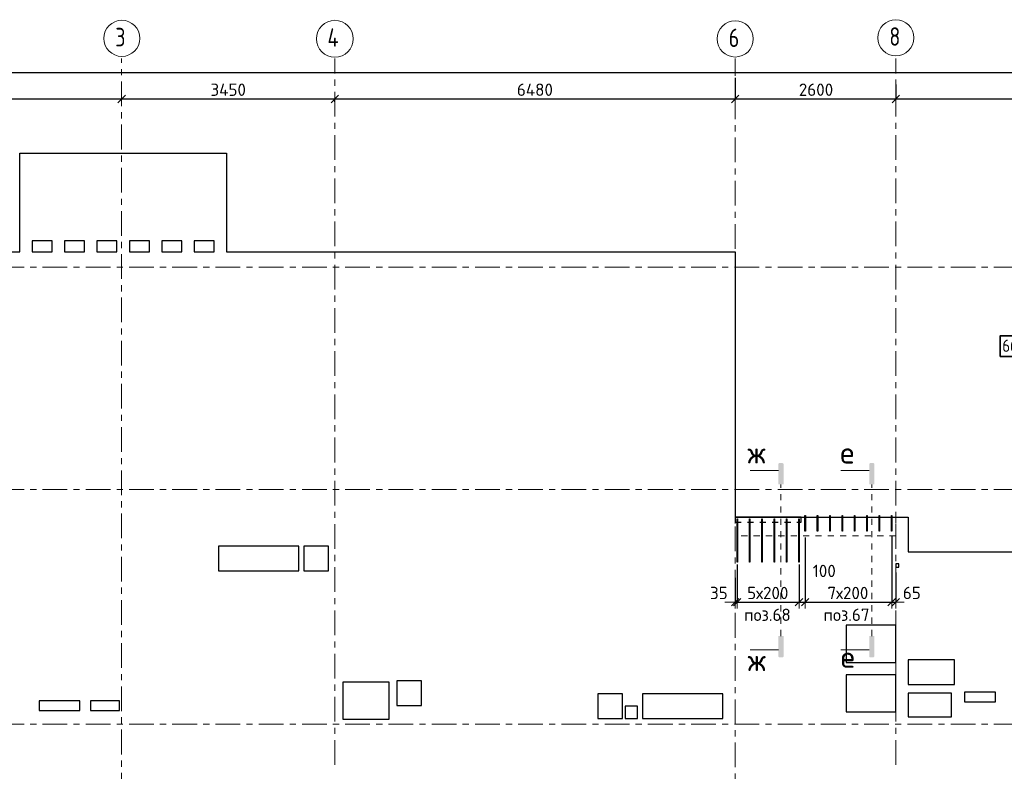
# Model space of a CAD drawing. Header units: metres. Extents: x -38 to 97, y -15 to 21.
# Tile 4 of 230: x 7 to 23, y 8 to 20. Entities that reach past the tile are written whole.
import ezdxf

# ---------------------------------------------------------------- set-up
doc = ezdxf.new("R2010")
doc.units = ezdxf.units.M
doc.header["$PDMODE"] = 65
for name, pattern in [('______11', [0.5, 0.4, -0.05, 0, -0.05]), ('______2', [0.0405, 0.03, -0.0105]), ('______3', [0.075, 0.06, -0.015]), ('______5', [1.1, 0.8, -0.1, 0.1, -0.1]), ('______9', [0.015, 0, -0.015])]:
    doc.linetypes.add(name, pattern=pattern)
for name, color, linetype, lineweight in [('XR$2$Осевая линия (1)', 7, '______5', 13), ('XR$2$Размерная линия (1)', 7, 'Continuous', 13), ('XR$5$Арм.стержн. Арматура края', 96, 'Continuous', 35), ('XR$5$Арм.стержн. Доп. арматура', 180, 'Continuous', 35), ('XR$5$Арм.стержн. Хомут', 240, 'Continuous', 35), ('XR$5$Балка (1)', 7, '______3', 13), ('XR$5$Перекрытие (1)', 7, 'Continuous', 35), ('XR$5$Размерная линия (1)', 7, 'Continuous', 13), ('XR$5$Текст_ общее_1', 7, 'Continuous', 13)]:
    doc.layers.add(name, color=color, linetype=linetype, lineweight=lineweight)
doc.styles.add('ISOCPEUR', font='txt')
doc.dimstyles.new('DIMSTYLE_3', dxfattribs={"dimtxt": 0.2, "dimasz": 0.2, "dimexe": 0, "dimexo": 0, "dimgap": 0.1, "dimtad": 2, "dimdec": 0, "dimlfac": 1000, "dimrnd": 5, "dimzin": 12, "dimdsep": 46, "dimtxsty": 'ISOCPEUR', "dimblk1": 'ALL_ML_STRICH', "dimblk2": 'ALL_ML_STRICH', "dimsah": 1, "dimcen": 0, "dimclrd": 7, "dimclre": 256, "dimclrt": 7, "dimadec": 0, "dimazin": 0, "dimtfac": 1, "dimtdec": 0, "dimtix": 1, "dimtmove": 2, "dimatfit": 3, "dimfxl": 0, "dimtzin": 0, "dimlwd": 0, "dimlwe": -3, "dimarcsym": 0})
doc.dimstyles.new('DIMSTYLE_36', dxfattribs={"dimtxt": 0.2, "dimasz": 0.2, "dimexe": 0, "dimexo": 0, "dimgap": 0.1, "dimtad": 2, "dimdec": 0, "dimlfac": 1000, "dimrnd": 5, "dimzin": 12, "dimdsep": 46, "dimtxsty": 'ISOCPEUR', "dimblk1": 'ALL_ML_STRICH', "dimblk2": 'ALL_ML_STRICH', "dimsah": 1, "dimcen": 0, "dimclrd": 7, "dimclre": 256, "dimclrt": 7, "dimadec": 0, "dimazin": 0, "dimtfac": 1, "dimtdec": 0, "dimtix": 1, "dimtmove": 2, "dimatfit": 3, "dimfxl": 0, "dimtvp": 1.2, "dimtzin": 0, "dimlwd": 0, "dimlwe": -3, "dimarcsym": 0})

# ---------------------------------------------------------------- blocks, each defined once
blk = doc.blocks.new('ALL_ML_STRICH')
at = {"color": 0, "linetype": 'ByBlock', "lineweight": -2}
for p, q in [((-1, 0), (0.5, 0)), ((-0.3, -0.3), (0.3, 0.3)), ((0, -0.5), (0, 0.5))]:
    blk.add_line(p, q, dxfattribs=at)
blk = doc.blocks.new('*D11')
at = {"layer": 'DEFPOINTS', "color": 7, "linetype": 'Continuous', "lineweight": 13, "transparency": 33554687}
for p in [(0.5, 19.557), (0.5, 19.377), (61.6, 17.12)]:
    blk.add_point(p, dxfattribs=at)
at = {"layer": 'XR$2$Размерная линия (1)', "color": 9, "linetype": 'Continuous', "lineweight": -2, "true_color": 0xc7c7c7, "transparency": 33554687}
for p, q in [((0.5, 19.357), (0.5, 19.557)), ((61.6, 17.14), (61.6, 19.557))]:
    blk.add_line(p, q, dxfattribs=at)
at = {"layer": 'XR$2$Размерная линия (1)', "color": 7, "linetype": 'Continuous', "lineweight": -2, "transparency": 33554687}
blk.add_line((0.5, 19.557), (61.6, 19.557), dxfattribs=at)
at = {"layer": 'XR$2$Размерная линия (1)', "color": 7, "linetype": 'Continuous', "lineweight": 13, "transparency": 33554687, "xscale": 0.2, "yscale": 0.2, "zscale": 0.2, "rotation": 180}
blk.add_blockref('ALL_ML_STRICH', (0.5, 19.557), dxfattribs=at)
at = {"layer": 'XR$2$Размерная линия (1)', "color": 7, "linetype": 'Continuous', "lineweight": 13, "transparency": 33554687, "xscale": 0.2, "yscale": 0.2, "zscale": 0.2}
blk.add_blockref('ALL_ML_STRICH', (61.6, 19.557), dxfattribs=at)
at = {"layer": 'XR$2$Размерная линия (1)', "color": 7, "linetype": 'Continuous', "lineweight": 13, "transparency": 33554687, "insert": (31.1, 19.707), "char_height": 0.2, "width": 1, "attachment_point": 5, "style": 'ISOCPEUR'}
blk.add_mtext('\\A1;{61100}', dxfattribs=at)
blk = doc.blocks.new('*D27')
at = {"layer": 'DEFPOINTS', "color": 7, "linetype": 'Continuous', "lineweight": 13, "transparency": 33554687}
for p in [(4.5, 19.191), (4.5, 19.126), (9.15, 19.126)]:
    blk.add_point(p, dxfattribs=at)
at = {"layer": 'XR$2$Размерная линия (1)', "color": 9, "linetype": 'Continuous', "lineweight": -2, "true_color": 0xc7c7c7, "transparency": 33554687}
for p, q in [((4.5, 19.171), (4.5, 19.126)), ((9.15, 19.126), (9.15, 19.126))]:
    blk.add_line(p, q, dxfattribs=at)
at = {"layer": 'XR$2$Размерная линия (1)', "color": 7, "linetype": 'Continuous', "lineweight": -2, "transparency": 33554687}
blk.add_line((4.5, 19.126), (9.15, 19.126), dxfattribs=at)
at = {"layer": 'XR$2$Размерная линия (1)', "color": 7, "linetype": 'Continuous', "lineweight": 13, "transparency": 33554687, "xscale": 0.2, "yscale": 0.2, "zscale": 0.2, "rotation": 180}
blk.add_blockref('ALL_ML_STRICH', (4.5, 19.126), dxfattribs=at)
at = {"layer": 'XR$2$Размерная линия (1)', "color": 7, "linetype": 'Continuous', "lineweight": 13, "transparency": 33554687, "xscale": 0.2, "yscale": 0.2, "zscale": 0.2}
blk.add_blockref('ALL_ML_STRICH', (9.15, 19.126), dxfattribs=at)
at = {"layer": 'XR$2$Размерная линия (1)', "color": 7, "linetype": 'Continuous', "lineweight": 13, "transparency": 33554687, "insert": (6.825, 19.276), "char_height": 0.2, "width": 0.8, "attachment_point": 5, "style": 'ISOCPEUR'}
blk.add_mtext('\\A1;{4650}', dxfattribs=at)
blk = doc.blocks.new('*D28')
at = {"layer": 'DEFPOINTS', "color": 7, "linetype": 'Continuous', "lineweight": 13, "transparency": 33554687}
for p in [(9.15, 19.126), (9.15, 19.126), (12.6, 19.061)]:
    blk.add_point(p, dxfattribs=at)
at = {"layer": 'XR$2$Размерная линия (1)', "color": 9, "linetype": 'Continuous', "lineweight": -2, "true_color": 0xc7c7c7, "transparency": 33554687}
for p, q in [((9.15, 19.126), (9.15, 19.126)), ((12.6, 19.081), (12.6, 19.126))]:
    blk.add_line(p, q, dxfattribs=at)
at = {"layer": 'XR$2$Размерная линия (1)', "color": 7, "linetype": 'Continuous', "lineweight": -2, "transparency": 33554687}
blk.add_line((9.15, 19.126), (12.6, 19.126), dxfattribs=at)
at = {"layer": 'XR$2$Размерная линия (1)', "color": 7, "linetype": 'Continuous', "lineweight": 13, "transparency": 33554687, "xscale": 0.2, "yscale": 0.2, "zscale": 0.2, "rotation": 180}
blk.add_blockref('ALL_ML_STRICH', (9.15, 19.126), dxfattribs=at)
at = {"layer": 'XR$2$Размерная линия (1)', "color": 7, "linetype": 'Continuous', "lineweight": 13, "transparency": 33554687, "xscale": 0.2, "yscale": 0.2, "zscale": 0.2}
blk.add_blockref('ALL_ML_STRICH', (12.6, 19.126), dxfattribs=at)
at = {"layer": 'XR$2$Размерная линия (1)', "color": 7, "linetype": 'Continuous', "lineweight": 13, "transparency": 33554687, "insert": (10.875, 19.276), "char_height": 0.2, "width": 0.8, "attachment_point": 5, "style": 'ISOCPEUR'}
blk.add_mtext('\\A1;{3450}', dxfattribs=at)
blk = doc.blocks.new('*D29')
at = {"layer": 'DEFPOINTS', "color": 7, "linetype": 'Continuous', "lineweight": 13, "transparency": 33554687}
for p in [(19.08, 19.487), (12.6, 19.126), (12.6, 19.061)]:
    blk.add_point(p, dxfattribs=at)
at = {"layer": 'XR$2$Размерная линия (1)', "color": 9, "linetype": 'Continuous', "lineweight": -2, "true_color": 0xc7c7c7, "transparency": 33554687}
for p, q in [((19.08, 19.467), (19.08, 19.126)), ((12.6, 19.081), (12.6, 19.126))]:
    blk.add_line(p, q, dxfattribs=at)
at = {"layer": 'XR$2$Размерная линия (1)', "color": 7, "linetype": 'Continuous', "lineweight": -2, "transparency": 33554687}
blk.add_line((12.6, 19.126), (19.08, 19.126), dxfattribs=at)
at = {"layer": 'XR$2$Размерная линия (1)', "color": 7, "linetype": 'Continuous', "lineweight": 13, "transparency": 33554687, "xscale": 0.2, "yscale": 0.2, "zscale": 0.2, "rotation": 180}
blk.add_blockref('ALL_ML_STRICH', (12.6, 19.126), dxfattribs=at)
at = {"layer": 'XR$2$Размерная линия (1)', "color": 7, "linetype": 'Continuous', "lineweight": 13, "transparency": 33554687, "xscale": 0.2, "yscale": 0.2, "zscale": 0.2}
blk.add_blockref('ALL_ML_STRICH', (19.08, 19.126), dxfattribs=at)
at = {"layer": 'XR$2$Размерная линия (1)', "color": 7, "linetype": 'Continuous', "lineweight": 13, "transparency": 33554687, "insert": (15.84, 19.276), "char_height": 0.2, "width": 0.8, "attachment_point": 5, "style": 'ISOCPEUR'}
blk.add_mtext('\\A1;{6480}', dxfattribs=at)
blk = doc.blocks.new('*D30')
at = {"layer": 'DEFPOINTS', "color": 7, "linetype": 'Continuous', "lineweight": 13, "transparency": 33554687}
for p in [(19.08, 19.487), (21.68, 19.379), (19.08, 19.126)]:
    blk.add_point(p, dxfattribs=at)
at = {"layer": 'XR$2$Размерная линия (1)', "color": 9, "linetype": 'Continuous', "lineweight": -2, "true_color": 0xc7c7c7, "transparency": 33554687}
for p, q in [((19.08, 19.467), (19.08, 19.126)), ((21.68, 19.359), (21.68, 19.126))]:
    blk.add_line(p, q, dxfattribs=at)
at = {"layer": 'XR$2$Размерная линия (1)', "color": 7, "linetype": 'Continuous', "lineweight": -2, "transparency": 33554687}
blk.add_line((19.08, 19.126), (21.68, 19.126), dxfattribs=at)
at = {"layer": 'XR$2$Размерная линия (1)', "color": 7, "linetype": 'Continuous', "lineweight": 13, "transparency": 33554687, "xscale": 0.2, "yscale": 0.2, "zscale": 0.2, "rotation": 180}
blk.add_blockref('ALL_ML_STRICH', (19.08, 19.126), dxfattribs=at)
at = {"layer": 'XR$2$Размерная линия (1)', "color": 7, "linetype": 'Continuous', "lineweight": 13, "transparency": 33554687, "xscale": 0.2, "yscale": 0.2, "zscale": 0.2}
blk.add_blockref('ALL_ML_STRICH', (21.68, 19.126), dxfattribs=at)
at = {"layer": 'XR$2$Размерная линия (1)', "color": 7, "linetype": 'Continuous', "lineweight": 13, "transparency": 33554687, "insert": (20.39, 19.276), "char_height": 0.2, "width": 0.8, "attachment_point": 5, "style": 'ISOCPEUR'}
blk.add_mtext('\\A1;{2600}', dxfattribs=at)
blk = doc.blocks.new('*D31')
at = {"layer": 'DEFPOINTS', "color": 7, "linetype": 'Continuous', "lineweight": 13, "transparency": 33554687}
for p in [(21.68, 19.379), (26.03, 19.379), (21.68, 19.126)]:
    blk.add_point(p, dxfattribs=at)
at = {"layer": 'XR$2$Размерная линия (1)', "color": 9, "linetype": 'Continuous', "lineweight": -2, "true_color": 0xc7c7c7, "transparency": 33554687}
for p, q in [((21.68, 19.359), (21.68, 19.126)), ((26.03, 19.359), (26.03, 19.126))]:
    blk.add_line(p, q, dxfattribs=at)
at = {"layer": 'XR$2$Размерная линия (1)', "color": 7, "linetype": 'Continuous', "lineweight": -2, "transparency": 33554687}
blk.add_line((21.68, 19.126), (26.03, 19.126), dxfattribs=at)
at = {"layer": 'XR$2$Размерная линия (1)', "color": 7, "linetype": 'Continuous', "lineweight": 13, "transparency": 33554687, "xscale": 0.2, "yscale": 0.2, "zscale": 0.2, "rotation": 180}
blk.add_blockref('ALL_ML_STRICH', (21.68, 19.126), dxfattribs=at)
at = {"layer": 'XR$2$Размерная линия (1)', "color": 7, "linetype": 'Continuous', "lineweight": 13, "transparency": 33554687, "xscale": 0.2, "yscale": 0.2, "zscale": 0.2}
blk.add_blockref('ALL_ML_STRICH', (26.03, 19.126), dxfattribs=at)
at = {"layer": 'XR$2$Размерная линия (1)', "color": 7, "linetype": 'Continuous', "lineweight": 13, "transparency": 33554687, "insert": (23.855, 19.276), "char_height": 0.2, "width": 0.8, "attachment_point": 5, "style": 'ISOCPEUR'}
blk.add_mtext('\\A1;{4350}', dxfattribs=at)
blk = doc.blocks.new('*D638')
at = {"layer": 'DEFPOINTS', "color": 7, "linetype": 'Continuous', "lineweight": 13, "transparency": 33554687}
for p in [(19.115, 11.606), (19.08, 11.39), (19.08, 10.974)]:
    blk.add_point(p, dxfattribs=at)
at = {"layer": 'XR$5$Размерная линия (1)', "color": 9, "linetype": 'Continuous', "lineweight": -2, "true_color": 0xc7c7c7, "transparency": 33554687}
for p, q in [((19.115, 11.586), (19.115, 10.974)), ((19.08, 11.37), (19.08, 10.974))]:
    blk.add_line(p, q, dxfattribs=at)
at = {"layer": 'XR$5$Размерная линия (1)', "color": 7, "linetype": 'Continuous', "lineweight": -2, "transparency": 33554687}
blk.add_line((19.08, 10.974), (19.115, 10.974), dxfattribs=at)
at = {"layer": 'XR$5$Размерная линия (1)', "color": 7, "linetype": 'Continuous', "lineweight": 13, "transparency": 33554687, "xscale": 0.2, "yscale": 0.2, "zscale": 0.2}
blk.add_blockref('ALL_ML_STRICH', (19.115, 10.974), dxfattribs=at)
at = {"layer": 'XR$5$Размерная линия (1)', "color": 7, "linetype": 'Continuous', "lineweight": 13, "transparency": 33554687, "xscale": 0.2, "yscale": 0.2, "zscale": 0.2, "rotation": 180}
blk.add_blockref('ALL_ML_STRICH', (19.08, 10.974), dxfattribs=at)
at = {"layer": 'XR$5$Размерная линия (1)', "color": 7, "linetype": 'Continuous', "lineweight": 13, "transparency": 33554687, "insert": (18.817, 11.124), "char_height": 0.2, "width": 0.4, "attachment_point": 5, "style": 'ISOCPEUR'}
blk.add_mtext('\\A1;{35}', dxfattribs=at)
blk = doc.blocks.new('*D639')
at = {"layer": 'DEFPOINTS', "color": 7, "linetype": 'Continuous', "lineweight": 13, "transparency": 33554687}
for p in [(19.115, 11.606), (20.115, 11.606), (19.115, 10.974)]:
    blk.add_point(p, dxfattribs=at)
at = {"layer": 'XR$5$Размерная линия (1)', "color": 9, "linetype": 'Continuous', "lineweight": -2, "true_color": 0xc7c7c7, "transparency": 33554687}
for p, q in [((19.115, 11.586), (19.115, 10.974)), ((20.115, 11.586), (20.115, 10.974))]:
    blk.add_line(p, q, dxfattribs=at)
at = {"layer": 'XR$5$Размерная линия (1)', "color": 7, "linetype": 'Continuous', "lineweight": -2, "transparency": 33554687}
blk.add_line((19.115, 10.974), (20.115, 10.974), dxfattribs=at)
at = {"layer": 'XR$5$Размерная линия (1)', "color": 7, "linetype": 'Continuous', "lineweight": 13, "transparency": 33554687, "xscale": 0.2, "yscale": 0.2, "zscale": 0.2, "rotation": 180}
blk.add_blockref('ALL_ML_STRICH', (19.115, 10.974), dxfattribs=at)
at = {"layer": 'XR$5$Размерная линия (1)', "color": 7, "linetype": 'Continuous', "lineweight": 13, "transparency": 33554687, "xscale": 0.2, "yscale": 0.2, "zscale": 0.2}
blk.add_blockref('ALL_ML_STRICH', (20.115, 10.974), dxfattribs=at)
at = {"layer": 'XR$5$Размерная линия (1)', "color": 7, "linetype": 'Continuous', "lineweight": 13, "transparency": 33554687, "insert": (19.275, 11.224), "char_height": 0.2, "width": 0.01, "attachment_point": 1, "line_spacing_factor": 0.60241, "style": 'ISOCPEUR'}
blk.add_mtext('5х200', dxfattribs=at)
blk = doc.blocks.new('*D640')
at = {"layer": 'DEFPOINTS', "color": 7, "linetype": 'Continuous', "lineweight": 13, "transparency": 33554687}
for p in [(20.215, 12.043), (20.115, 11.606), (20.115, 10.974)]:
    blk.add_point(p, dxfattribs=at)
at = {"layer": 'XR$5$Размерная линия (1)', "color": 9, "linetype": 'Continuous', "lineweight": -2, "true_color": 0xc7c7c7, "transparency": 33554687}
for p, q in [((20.215, 12.023), (20.215, 10.974)), ((20.115, 11.586), (20.115, 10.974))]:
    blk.add_line(p, q, dxfattribs=at)
at = {"layer": 'XR$5$Размерная линия (1)', "color": 7, "linetype": 'Continuous', "lineweight": -2, "transparency": 33554687}
blk.add_line((20.115, 10.974), (20.215, 10.974), dxfattribs=at)
at = {"layer": 'XR$5$Размерная линия (1)', "color": 7, "linetype": 'Continuous', "lineweight": 13, "transparency": 33554687, "xscale": 0.2, "yscale": 0.2, "zscale": 0.2, "rotation": 180}
blk.add_blockref('ALL_ML_STRICH', (20.115, 10.974), dxfattribs=at)
at = {"layer": 'XR$5$Размерная линия (1)', "color": 7, "linetype": 'Continuous', "lineweight": 13, "transparency": 33554687, "xscale": 0.2, "yscale": 0.2, "zscale": 0.2}
blk.add_blockref('ALL_ML_STRICH', (20.215, 10.974), dxfattribs=at)
at = {"layer": 'XR$5$Размерная линия (1)', "color": 7, "linetype": 'Continuous', "lineweight": 13, "transparency": 33554687, "insert": (20.523, 11.481), "char_height": 0.2, "width": 0.6, "attachment_point": 5, "style": 'ISOCPEUR'}
blk.add_mtext('\\A1;{100}', dxfattribs=at)
blk = doc.blocks.new('*D641')
at = {"layer": 'DEFPOINTS', "color": 7, "linetype": 'Continuous', "lineweight": 13, "transparency": 33554687}
for p in [(20.215, 12.043), (21.615, 12.064), (20.215, 10.974)]:
    blk.add_point(p, dxfattribs=at)
at = {"layer": 'XR$5$Размерная линия (1)', "color": 9, "linetype": 'Continuous', "lineweight": -2, "true_color": 0xc7c7c7, "transparency": 33554687}
for p, q in [((20.215, 12.023), (20.215, 10.974)), ((21.615, 12.044), (21.615, 10.974))]:
    blk.add_line(p, q, dxfattribs=at)
at = {"layer": 'XR$5$Размерная линия (1)', "color": 7, "linetype": 'Continuous', "lineweight": -2, "transparency": 33554687}
blk.add_line((20.215, 10.974), (21.615, 10.974), dxfattribs=at)
at = {"layer": 'XR$5$Размерная линия (1)', "color": 7, "linetype": 'Continuous', "lineweight": 13, "transparency": 33554687, "xscale": 0.2, "yscale": 0.2, "zscale": 0.2, "rotation": 180}
blk.add_blockref('ALL_ML_STRICH', (20.215, 10.974), dxfattribs=at)
at = {"layer": 'XR$5$Размерная линия (1)', "color": 7, "linetype": 'Continuous', "lineweight": 13, "transparency": 33554687, "xscale": 0.2, "yscale": 0.2, "zscale": 0.2}
blk.add_blockref('ALL_ML_STRICH', (21.615, 10.974), dxfattribs=at)
at = {"layer": 'XR$5$Размерная линия (1)', "color": 7, "linetype": 'Continuous', "lineweight": 13, "transparency": 33554687, "insert": (20.575, 11.224), "char_height": 0.2, "width": 0.01, "attachment_point": 1, "line_spacing_factor": 0.60241, "style": 'ISOCPEUR'}
blk.add_mtext('7х200', dxfattribs=at)
blk = doc.blocks.new('*D642')
at = {"layer": 'DEFPOINTS', "color": 7, "linetype": 'Continuous', "lineweight": 13, "transparency": 33554687}
for p in [(21.615, 12.064), (21.68, 11.476), (21.615, 10.974)]:
    blk.add_point(p, dxfattribs=at)
at = {"layer": 'XR$5$Размерная линия (1)', "color": 9, "linetype": 'Continuous', "lineweight": -2, "true_color": 0xc7c7c7, "transparency": 33554687}
for p, q in [((21.615, 12.044), (21.615, 10.974)), ((21.68, 11.456), (21.68, 10.974))]:
    blk.add_line(p, q, dxfattribs=at)
at = {"layer": 'XR$5$Размерная линия (1)', "color": 7, "linetype": 'Continuous', "lineweight": -2, "transparency": 33554687}
blk.add_line((21.615, 10.974), (21.68, 10.974), dxfattribs=at)
at = {"layer": 'XR$5$Размерная линия (1)', "color": 7, "linetype": 'Continuous', "lineweight": 13, "transparency": 33554687, "xscale": 0.2, "yscale": 0.2, "zscale": 0.2}
blk.add_blockref('ALL_ML_STRICH', (21.68, 10.974), dxfattribs=at)
at = {"layer": 'XR$5$Размерная линия (1)', "color": 7, "linetype": 'Continuous', "lineweight": 13, "transparency": 33554687, "xscale": 0.2, "yscale": 0.2, "zscale": 0.2, "rotation": 180}
blk.add_blockref('ALL_ML_STRICH', (21.615, 10.974), dxfattribs=at)
at = {"layer": 'XR$5$Размерная линия (1)', "color": 7, "linetype": 'Continuous', "lineweight": 13, "transparency": 33554687, "insert": (21.941, 11.125), "char_height": 0.2, "width": 0.4, "attachment_point": 5, "style": 'ISOCPEUR'}
blk.add_mtext('\\A1;{65}', dxfattribs=at)

msp = doc.modelspace()

# ---------------------------------------------------------------- hatches: boundary and pattern name
at = {"linetype": 'Continuous', "lineweight": 25, "true_color": 0x000000, "transparency": 33554687}
for points in [[(19.7811, 13.211), (19.7809, 13.2085), (19.7809, 12.8835), (19.8645, 12.8835), (19.8645, 13.2085), (19.8644, 13.211), (19.8639, 13.2135), (19.863, 13.2159), (19.8619, 13.2182), (19.8605, 13.2203), (19.8588, 13.2223), (19.8569, 13.224), (19.8548, 13.2254), (19.8525, 13.2265), (19.85, 13.2273), (19.8475, 13.2278), (19.845, 13.228), (19.8005, 13.228), (19.7979, 13.2278), (19.7954, 13.2273), (19.793, 13.2265), (19.7907, 13.2254), (19.7886, 13.224), (19.7866, 13.2223), (19.785, 13.2203), (19.7835, 13.2182), (19.7824, 13.2159), (19.7816, 13.2135)], [(21.2511, 13.211), (21.2509, 13.2085), (21.2509, 12.8835), (21.3345, 12.8835), (21.3345, 13.2085), (21.3344, 13.211), (21.3339, 13.2135), (21.333, 13.2159), (21.3319, 13.2182), (21.3305, 13.2203), (21.3288, 13.2223), (21.3269, 13.224), (21.3248, 13.2254), (21.3225, 13.2265), (21.32, 13.2273), (21.3175, 13.2278), (21.315, 13.228), (21.2705, 13.228), (21.2679, 13.2278), (21.2654, 13.2273), (21.263, 13.2265), (21.2607, 13.2254), (21.2586, 13.224), (21.2566, 13.2223), (21.255, 13.2203), (21.2535, 13.2182), (21.2524, 13.2159), (21.2516, 13.2135)]]:
    msp.add_hatch(color=18, dxfattribs=at).paths.add_polyline_path(points)
for points in [[(19.7811, 10.098), (19.7809, 10.1006), (19.7809, 10.4256), (19.8645, 10.4256), (19.8645, 10.1006), (19.8644, 10.098), (19.8639, 10.0955), (19.863, 10.0931), (19.8619, 10.0908), (19.8605, 10.0887), (19.8588, 10.0867), (19.8569, 10.0851), (19.8548, 10.0836), (19.8525, 10.0825), (19.85, 10.0817), (19.8475, 10.0812), (19.845, 10.081), (19.8005, 10.081), (19.7979, 10.0812), (19.7954, 10.0817), (19.793, 10.0825), (19.7907, 10.0836), (19.7886, 10.0851), (19.7866, 10.0867), (19.785, 10.0887), (19.7835, 10.0908), (19.7824, 10.0931), (19.7816, 10.0955)], [(21.2511, 10.098), (21.2509, 10.1006), (21.2509, 10.4256), (21.3345, 10.4256), (21.3345, 10.1006), (21.3344, 10.098), (21.3339, 10.0955), (21.333, 10.0931), (21.3319, 10.0908), (21.3305, 10.0887), (21.3288, 10.0867), (21.3269, 10.0851), (21.3248, 10.0836), (21.3225, 10.0825), (21.32, 10.0817), (21.3175, 10.0812), (21.315, 10.081), (21.2705, 10.081), (21.2679, 10.0812), (21.2654, 10.0817), (21.263, 10.0825), (21.2607, 10.0836), (21.2586, 10.0851), (21.2566, 10.0867), (21.255, 10.0887), (21.2535, 10.0908), (21.2524, 10.0931), (21.2516, 10.0955)]]:
    msp.add_hatch(color=18, dxfattribs=at).paths.add_polyline_path(points, flags=16)

# ---------------------------------------------------------------- linework, layer by layer
at = {"color": 7, "linetype": 'Continuous', "lineweight": 13, "transparency": 33554687}
for p, q in [((19.7809, 13.1065), (19.3242, 13.1065)), ((21.2509, 13.1065), (20.7942, 13.1065)), ((19.7809, 10.2026), (19.3242, 10.2026)), ((21.2509, 10.2026), (20.7942, 10.2026))]:
    msp.add_line(p, q, dxfattribs=at)
at = {"color": 7, "linetype": '______9', "lineweight": 13, "transparency": 33554687}
for p, q in [((19.8227, 10.4256), (19.8227, 12.8835)), ((21.2927, 10.4256), (21.2927, 12.8835))]:
    msp.add_line(p, q, dxfattribs=at)
at = {"layer": 'XR$2$Осевая линия (1)', "color": 253, "linetype": '______11', "lineweight": 13, "true_color": 0xa0a0a0, "transparency": 33554687}
for p, q in [((9.15, -3.39), (9.15, 19.78)), ((12.6, 8.34), (12.6, 19.78)), ((19.08, 7.6), (19.08, 19.78)), ((21.68, 8.34), (21.68, 19.78)), ((-2.63, 16.4), (62.6, 16.4)), ((-2.63, 12.8), (62.6, 12.8)), ((-2.63, 9), (62.6, 9))]:
    msp.add_line(p, q, dxfattribs=at)
at = {"layer": 'XR$2$Осевая линия (1)', "color": 7, "linetype": 'Continuous', "lineweight": 13, "transparency": 33554687}
for centre, radius in [((21.6824, 20.1181), 0.2924), ((9.1524, 20.1081), 0.2924), ((12.6013, 20.1017), 0.2988), ((19.0824, 20.0981), 0.2924)]:
    msp.add_circle(centre, radius, dxfattribs=at)
at = {"layer": 'XR$5$Арм.стержн. Арматура края', "color": 40, "linetype": 'Continuous', "lineweight": 25, "transparency": 33554687}
for points in [[(19.119, 12.3252), (19.119, 11.6223), (19.111, 11.6223), (19.111, 12.3252), (19.119, 12.3252)], [(19.319, 12.3252), (19.319, 11.6223), (19.311, 11.6223), (19.311, 12.3252), (19.319, 12.3252)], [(19.519, 12.3252), (19.519, 11.6223), (19.511, 11.6223), (19.511, 12.3252), (19.519, 12.3252)], [(19.719, 12.3252), (19.719, 11.6223), (19.711, 11.6223), (19.711, 12.3252), (19.719, 12.3252)], [(19.919, 12.3252), (19.919, 11.6223), (19.911, 11.6223), (19.911, 12.3252), (19.919, 12.3252)], [(20.119, 12.3252), (20.119, 11.6223), (20.111, 11.6223), (20.111, 12.3252), (20.119, 12.3252)]]:
    msp.add_lwpolyline(points, dxfattribs=at)
at = {"layer": 'XR$5$Арм.стержн. Доп. арматура', "color": 7, "linetype": 'Continuous', "lineweight": 35, "transparency": 33554687}
msp.add_lwpolyline([(23.3717, 14.9562), (23.7184, 14.9562), (23.7184, 15.2895), (23.3717, 15.2895), (23.3717, 14.9562)], dxfattribs=at)
at = {"layer": 'XR$5$Арм.стержн. Хомут', "color": 40, "linetype": 'Continuous', "lineweight": 25, "transparency": 33554687}
for points in [[(20.219, 12.3763), (20.219, 12.1242), (20.211, 12.1242), (20.211, 12.3763), (20.219, 12.3763)], [(20.419, 12.3763), (20.419, 12.1242), (20.411, 12.1242), (20.411, 12.3763), (20.419, 12.3763)], [(20.619, 12.3763), (20.619, 12.1242), (20.611, 12.1242), (20.611, 12.3763), (20.619, 12.3763)], [(20.819, 12.3763), (20.819, 12.1242), (20.811, 12.1242), (20.811, 12.3763), (20.819, 12.3763)], [(21.019, 12.3763), (21.019, 12.1242), (21.011, 12.1242), (21.011, 12.3763), (21.019, 12.3763)], [(21.219, 12.3763), (21.219, 12.1242), (21.211, 12.1242), (21.211, 12.3763), (21.219, 12.3763)], [(21.419, 12.3763), (21.419, 12.1242), (21.411, 12.1242), (21.411, 12.3763), (21.419, 12.3763)], [(21.619, 12.3763), (21.619, 12.1242), (21.611, 12.1242), (21.611, 12.3763), (21.619, 12.3763)]]:
    msp.add_lwpolyline(points, dxfattribs=at)
at = {"layer": 'XR$5$Балка (1)', "color": 7, "linetype": '______2', "lineweight": 25, "transparency": 33554687}
for p, q in [((20.1499, 12.2702), (20.1499, 12.3502)), ((19.0799, 12.2702), (20.1499, 12.2702))]:
    msp.add_line(p, q, dxfattribs=at)
at = {"layer": 'XR$5$Перекрытие (1)', "color": 7, "linetype": 'Continuous', "lineweight": 25, "transparency": 33554687}
for p, q in [((7.4996, 16.8302), (7.4996, 18.2502)), ((7.4996, 18.2502), (10.8496, 18.2502)), ((10.8496, 18.2502), (10.8496, 16.8302)), ((7.4996, 16.6502), (7.4996, 16.8302)), ((8.0246, 16.8302), (7.6996, 16.8302)), ((7.6996, 16.8302), (7.6996, 16.6502)), ((8.0246, 16.6502), (8.0246, 16.8302)), ((8.5496, 16.8302), (8.2246, 16.8302)), ((8.2246, 16.8302), (8.2246, 16.6502)), ((8.5496, 16.6502), (8.5496, 16.8302)), ((8.7496, 16.8302), (8.7496, 16.6502)), ((9.0746, 16.8302), (8.7496, 16.8302)), ((9.0746, 16.6502), (9.0746, 16.8302)), ((9.5996, 16.8302), (9.2746, 16.8302)), ((9.2746, 16.8302), (9.2746, 16.6502)), ((9.5996, 16.6502), (9.5996, 16.8302)), ((9.7996, 16.8302), (9.7996, 16.6502)), ((10.1246, 16.8302), (9.7996, 16.8302)), ((10.1246, 16.6502), (10.1246, 16.8302)), ((10.3246, 16.8302), (10.3246, 16.6502)), ((10.6496, 16.8302), (10.3246, 16.8302)), ((10.6496, 16.6502), (10.6496, 16.8302)), ((10.8496, 16.8302), (10.8496, 16.6502)), ((0.25, 16.6502), (7.4996, 16.6502)), ((7.6996, 16.6502), (8.0246, 16.6502)), ((8.2246, 16.6502), (8.5496, 16.6502)), ((8.7496, 16.6502), (9.0746, 16.6502)), ((9.2746, 16.6502), (9.5996, 16.6502)), ((9.7996, 16.6502), (10.1246, 16.6502)), ((10.3246, 16.6502), (10.6496, 16.6502)), ((10.8496, 16.6502), (19.08, 16.6502)), ((19.08, 16.6502), (19.08, 12.3503)), ((19.0799, 12.3502), (19.0799, 12.2702)), ((20.1499, 12.3502), (19.0799, 12.3502)), ((19.08, 12.3503), (21.88, 12.3503)), ((21.88, 12.3503), (21.88, 11.7903)), ((10.7194, 11.8802), (10.7194, 11.4802)), ((12.0194, 11.8802), (10.7194, 11.8802)), ((12.0194, 11.4802), (12.0194, 11.8802)), ((12.1001, 11.8802), (12.1001, 11.4802)), ((12.5001, 11.8802), (12.1001, 11.8802)), ((12.5001, 11.4802), (12.5001, 11.8802)), ((21.88, 11.7903), (23.6503, 11.7903)), ((10.7194, 11.4802), (12.0194, 11.4802)), ((12.1001, 11.4802), (12.5001, 11.4802)), ((21.68, 11.5937), (21.68, 11.5437)), ((21.73, 11.5937), (21.68, 11.5937)), ((21.68, 11.5437), (21.73, 11.5437)), ((21.73, 11.5437), (21.73, 11.5937)), ((20.88, 10.6003), (20.88, 10.0003)), ((21.68, 10.6003), (20.88, 10.6003)), ((21.68, 10.0003), (21.68, 10.6003)), ((20.88, 10.0003), (21.68, 10.0003)), ((21.8825, 10.0398), (21.8825, 9.6398)), ((22.6325, 10.0398), (21.8825, 10.0398)), ((22.6325, 9.6398), (22.6325, 10.0398)), ((20.88, 9.8003), (20.88, 9.2003)), ((21.68, 9.8003), (20.88, 9.8003)), ((21.68, 9.2003), (21.68, 9.8003)), ((12.7326, 9.6802), (12.7326, 9.0802)), ((13.4826, 9.6802), (12.7326, 9.6802)), ((13.4826, 9.0802), (13.4826, 9.6802)), ((13.6026, 9.7002), (13.6026, 9.3002)), ((14.0026, 9.7002), (13.6026, 9.7002)), ((14.0026, 9.3002), (14.0026, 9.7002)), ((21.8825, 9.6398), (22.6325, 9.6398)), ((16.86, 9.4902), (16.86, 9.0902)), ((17.26, 9.4902), (16.86, 9.4902)), ((17.26, 9.0902), (17.26, 9.4902)), ((17.58, 9.4902), (17.58, 9.0902)), ((18.88, 9.4902), (17.58, 9.4902)), ((18.88, 9.0902), (18.88, 9.4902)), ((21.8806, 9.4995), (21.8806, 9.1195)), ((22.5806, 9.4995), (21.8806, 9.4995)), ((22.5806, 9.1195), (22.5806, 9.4995)), ((22.7959, 9.5195), (22.7959, 9.3595)), ((23.2959, 9.5195), (22.7959, 9.5195)), ((23.2959, 9.3595), (23.2959, 9.5195)), ((7.8156, 9.3795), (7.8156, 9.2195)), ((8.4756, 9.3795), (7.8156, 9.3795)), ((8.4756, 9.2195), (8.4756, 9.3795)), ((8.6449, 9.3795), (8.6449, 9.2195)), ((9.1149, 9.3795), (8.6449, 9.3795)), ((9.1149, 9.2195), (9.1149, 9.3795)), ((13.6026, 9.3002), (14.0026, 9.3002)), ((17.3, 9.2902), (17.3, 9.0902)), ((17.5, 9.2902), (17.3, 9.2902)), ((17.5, 9.0902), (17.5, 9.2902)), ((22.7959, 9.3595), (23.2959, 9.3595)), ((7.8156, 9.2195), (8.4756, 9.2195)), ((8.6449, 9.2195), (9.1149, 9.2195)), ((16.86, 9.0902), (17.26, 9.0902)), ((17.3, 9.0902), (17.5, 9.0902)), ((17.58, 9.0902), (18.88, 9.0902)), ((20.88, 9.2003), (21.68, 9.2003)), ((21.8806, 9.1195), (22.5806, 9.1195)), ((12.7326, 9.0802), (13.4826, 9.0802))]:
    msp.add_line(p, q, dxfattribs=at)
at = {"layer": 'XR$5$Перекрытие (1)', "color": 7, "linetype": '______2', "lineweight": 18, "transparency": 33554687}
for p, q in [((20.1499, 12.3502), (21.6799, 12.3502)), ((21.6799, 12.3502), (21.6799, 12.0502)), ((19.0799, 12.0502), (19.0799, 12.2702)), ((21.6799, 12.0502), (19.0799, 12.0502))]:
    msp.add_line(p, q, dxfattribs=at)

# ---------------------------------------------------------------- texts
at = {"color": 7, "linetype": 'Continuous', "lineweight": 13, "transparency": 33554687, "char_height": 0.35, "attachment_point": 5, "style": 'ISOCPEUR'}
for s, insert, width in [('\\A1;{\\fISOCPEUR|i0|b0;\\H0.350000;\\W1.000000;\\C7;ж}\\P', (19.4268, 13.3955), 0.458182), ('\\A1;{\\fISOCPEUR|i0|b0;\\H0.350000;\\W1.000000;\\C7;е}\\P', (20.8968, 13.3955), 0.381111), ('\\A1;{\\fISOCPEUR|i0|b0;\\H0.350000;\\W1.000000;\\C7;ж}\\P', (19.4308, 10.0343), 0.458182), ('\\A1;{\\fISOCPEUR|i0|b0;\\H0.350000;\\W1.000000;\\C7;е}\\P', (20.9033, 10.0869), 0.381111)]:
    msp.add_mtext(s, dxfattribs=dict(at, insert=insert, width=width))
at = {"layer": 'XR$2$Осевая линия (1)', "color": 7, "linetype": 'Continuous', "lineweight": 13, "transparency": 33554687, "char_height": 0.3, "attachment_point": 7, "style": 'ISOCPEUR'}
for s, insert, width in [('\\W0.78;3', (9.0474, 19.9776), 0.326407), ('\\W0.80;4', (12.4813, 19.9712), 0.359833), ('\\W0.78;6', (18.9774, 19.9676), 0.326407), ('\\W0.78;8', (21.5774, 19.9876), 0.326407)]:
    msp.add_mtext(s, dxfattribs=dict(at, insert=insert, width=width))
at = {"layer": 'XR$5$Арм.стержн. Доп. арматура', "color": 7, "linetype": 'Continuous', "lineweight": 25, "transparency": 33554687, "insert": (23.4051, 15.0295), "char_height": 0.2, "width": 0.367208, "attachment_point": 7, "style": 'ISOCPEUR'}
msp.add_mtext('\\W0.87;66', dxfattribs=at)
at = {"layer": 'XR$5$Текст_ общее_1', "color": 7, "linetype": 'Continuous', "lineweight": 13, "transparency": 33554687, "char_height": 0.2, "width": 0.844937, "attachment_point": 5, "style": 'ISOCPEUR'}
for s, insert in [('\\A1;{\\fISOCPEUR|i0|b0;\\H0.200000;\\W1.000000;\\C7;поз.68}\\P', (19.6031, 10.7705)), ('\\A1;{\\fISOCPEUR|i0|b0;\\H0.200000;\\W1.000000;\\C7;поз.67}\\P', (20.8831, 10.7705))]:
    msp.add_mtext(s, dxfattribs=dict(at, insert=insert))

# ---------------------------------------------------------------- dimensions: what is measured, and where the dimension line sits
at = {"layer": 'XR$2$Размерная линия (1)', "color": 7, "linetype": 'Continuous', "lineweight": 13, "transparency": 33554687}
for base, p1, p2, picture, middle in [((61.6, 19.5574), (0.5, 19.3568), (61.6, 17.1397), '*D11', (31.1, 19.7074)), ((19.08, 19.1261), (12.6, 19.0812), (19.08, 19.4674), '*D29', (15.84, 19.2761)), ((21.68, 19.1261), (19.08, 19.4674), (21.68, 19.359), '*D30', (20.39, 19.2761)), ((9.15, 19.1261), (4.5, 19.1712), (9.15, 19.1261), '*D27', (6.825, 19.2761)), ((12.6, 19.1261), (9.15, 19.1261), (12.6, 19.0812), '*D28', (10.875, 19.2761)), ((26.03, 19.1261), (21.68, 19.359), (26.03, 19.359), '*D31', (23.855, 19.2761))]:
    dim = msp.add_linear_dim(base=base, p1=p1, p2=p2, dimstyle='DIMSTYLE_3', override={"dimpost": '<>', "dimclrd": 7, "dimclre": 9, "dimclrt": 7, "dimlwd": 0, "dimlwe": 65533}, dxfattribs=at)
    dim.commit()
    dim.dimension.update_dxf_attribs({"geometry": picture, "text_midpoint": middle, "dimtype": 160})
at = {"layer": 'XR$5$Размерная линия (1)', "color": 7, "linetype": 'Continuous', "lineweight": 13, "transparency": 33554687}
for base, p1, p2, picture, middle in [((20.215, 10.9743), (20.115, 11.5863), (20.215, 12.0231), '*D640', (20.5229, 11.481)), ((21.68, 10.9743), (21.615, 12.0436), (21.68, 11.4557), '*D642', (21.9407, 11.1254)), ((19.115, 10.9743), (19.08, 11.3699), (19.115, 11.5863), '*D638', (18.8172, 11.1242))]:
    dim = msp.add_linear_dim(base=base, p1=p1, p2=p2, dimstyle='DIMSTYLE_36', override={"dimpost": '<>', "dimclrd": 7, "dimclre": 9, "dimclrt": 7, "dimlwd": 0, "dimlwe": 65533}, dxfattribs=at)
    dim.commit()
    dim.dimension.update_dxf_attribs({"geometry": picture, "text_midpoint": middle, "dimtype": 160})
for base, p1, p2, text, picture, middle in [((21.615, 10.9743), (20.215, 12.0231), (21.615, 12.0436), '7х200', '*D641', (20.915, 11.0743)), ((20.115, 10.9743), (19.115, 11.5863), (20.115, 11.5863), '5х200', '*D639', (19.615, 11.0743))]:
    dim = msp.add_linear_dim(base=base, p1=p1, p2=p2, text=text, dimstyle='DIMSTYLE_3', override={"dimpost": '<>', "dimclrd": 7, "dimclre": 9, "dimclrt": 7, "dimlwd": 0, "dimlwe": 65533}, dxfattribs=at)
    dim.commit()
    dim.dimension.update_dxf_attribs({"geometry": picture, "text_midpoint": middle, "dimtype": 160})

doc.saveas('drawing.dxf')
